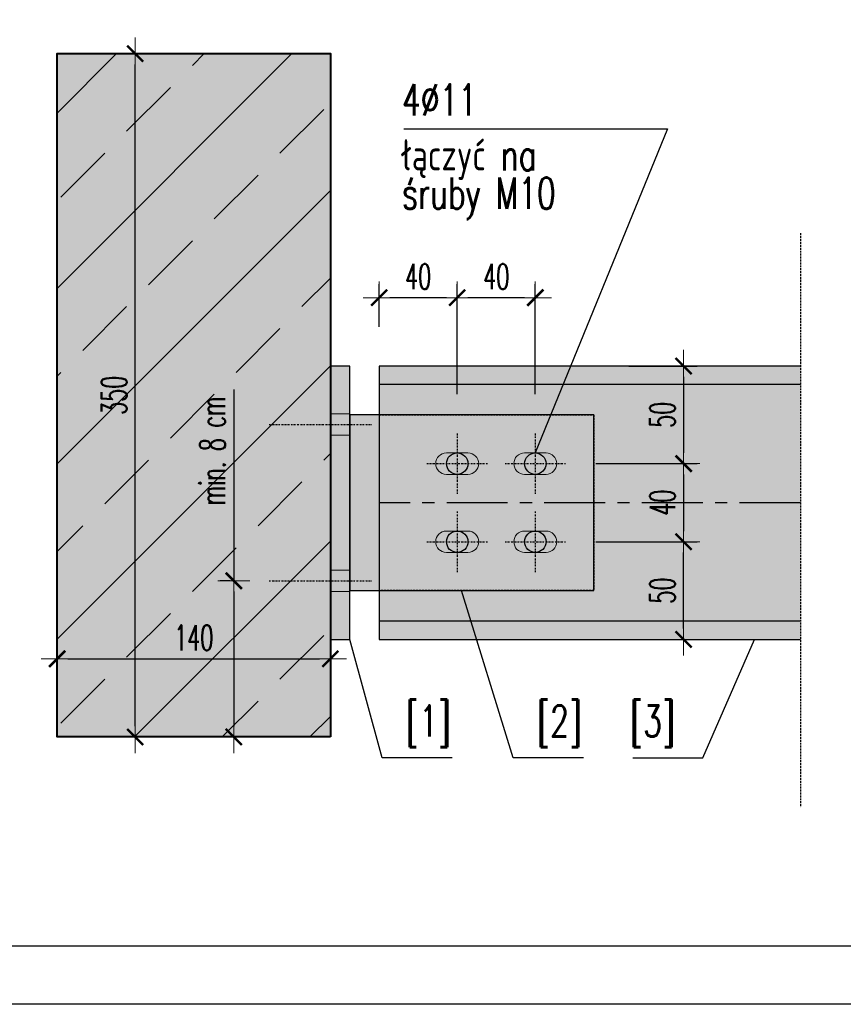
# Model space of a CAD drawing. Extents: x 678233 to 771511, y -128679 to -91169.
# Tile 13 of 62: x 763166 to 763588, y -104387 to -103882. Entities that reach past the tile are written whole.
import ezdxf

# ---------------------------------------------------------------- set-up
doc = ezdxf.new("R2010")
doc.units = 0
for name, pattern in [('CENTER', [2, 1.25, -0.25, 0.25, -0.25]), ('DASHDOT', [1, 0.5, -0.25, 0, -0.25]), ('DASHED', [0.75, 0.5, -0.25])]:
    doc.linetypes.add(name, pattern=pattern)
doc.layers.get('0').update_dxf_attribs({"linetype": 'CONTINUOUS'})
doc.layers.get('Defpoints').update_dxf_attribs({"linetype": 'CONTINUOUS'})
for name, color, linetype in [('K-belki stalowe hach', 204, 'CONTINUOUS'), ('K-hatch', 8, 'CONTINUOUS'), ('K-osie belek', 1, 'CENTER'), ('K-przerywana', 8, 'DASHED'), ('k-stal', 2, 'CONTINUOUS'), ('OPISY', 2, 'CONTINUOUS'), ('OSIE', 1, 'DASHDOT'), ('pomoc_1', 1, 'CONTINUOUS'), ('ramka', 2, 'CONTINUOUS')]:
    doc.layers.add(name, color=color, linetype=linetype)
doc.layers.add('K-wymiary', color=8, linetype='CONTINUOUS', lineweight=13)
doc.layers.add('K-ściany istniejące', color=12, linetype='CONTINUOUS', lineweight=40)
doc.styles.add('ROMANS', font='romans.shx', dxfattribs={"width": 0.6})
doc.dimstyles.new('Copy of DIM-50', dxfattribs={"dimscale": 10, "dimtxt": 1.3, "dimasz": 0.55, "dimexe": 0.7, "dimexo": 2, "dimgap": 0, "dimtad": 0, "dimdec": 1, "dimrnd": 0.5, "dimdsep": 46, "dimtxsty": 'ROMANS', "dimblk1": 'TICK', "dimblk2": 'TICK', "dimsah": 1, "dimcen": 0, "dimdle": 1.5, "dimclrd": 8, "dimclrt": 2, "dimadec": 1, "dimazin": 0, "dimtfac": 0.416667, "dimtdec": 1, "dimtix": 1, "dimtmove": 1, "dimatfit": 3, "dimldrblk": 'TICK', "dimfxl": 1, "dimtvp": 0.833333, "dimtolj": 1, "dimarcsym": 0})

# ---------------------------------------------------------------- blocks, each defined once
blk = doc.blocks.new('_ARCHTICK')
at = {"color": 0, "linetype": 'ByBlock', "const_width": 0.15}
blk.add_lwpolyline([(-0.5, -0.5), (0.5, 0.5)], dxfattribs=at)
blk = doc.blocks.new('TICK')
for p, q in [((0, -1.5), (0, 1.5)), ((-1.5, 0), (1.5, 0))]:
    blk.add_line(p, q)
at = {"xscale": 1.5, "yscale": 1.5, "zscale": 1.5, "rotation": 180}
blk.add_blockref('_ARCHTICK', (0, 0), dxfattribs=at)
blk = doc.blocks.new('*D202')
at = {"layer": 'Defpoints', "color": 0, "transparency": 16777216}
for p in [(763389.9, -104024.59), (763389.9, -104094.09), (763429.9, -104094.09)]:
    blk.add_point(p, dxfattribs=at)
at = {"layer": 'K-wymiary', "color": 0, "lineweight": -2, "transparency": 16777216}
for p, q in [((763389.9, -104074.09), (763389.9, -104017.59)), ((763429.9, -104074.09), (763429.9, -104017.59))]:
    blk.add_line(p, q, dxfattribs=at)
at = {"layer": 'K-wymiary', "color": 8, "lineweight": -2, "transparency": 16777216}
blk.add_line((763424.4, -104024.59), (763395.4, -104024.59), dxfattribs=at)
at = {"layer": 'K-wymiary', "color": 8, "lineweight": -2, "transparency": 16777216, "xscale": 5.5, "yscale": 5.5, "zscale": 5.5, "rotation": 180}
blk.add_blockref('TICK', (763389.9, -104024.59), dxfattribs=at)
at = {"layer": 'K-wymiary', "color": 8, "lineweight": -2, "transparency": 16777216, "xscale": 5.5, "yscale": 5.5, "zscale": 5.5}
blk.add_blockref('TICK', (763429.9, -104024.59), dxfattribs=at)
at = {"layer": 'K-wymiary', "color": 2, "transparency": 16777216, "insert": (763409.9, -104013.75), "char_height": 13, "attachment_point": 5, "style": 'ROMANS'}
blk.add_mtext('\\A1;40', dxfattribs=at)
blk = doc.blocks.new('*D203')
at = {"layer": 'Defpoints', "color": 0, "transparency": 16777216}
for p in [(763349.9, -104024.59), (763349.9, -104059.59), (763389.9, -104094.09)]:
    blk.add_point(p, dxfattribs=at)
at = {"layer": 'K-wymiary', "color": 0, "lineweight": -2, "transparency": 16777216}
for p, q in [((763349.9, -104039.59), (763349.9, -104017.59)), ((763389.9, -104074.09), (763389.9, -104017.59))]:
    blk.add_line(p, q, dxfattribs=at)
at = {"layer": 'K-wymiary', "color": 8, "lineweight": -2, "transparency": 16777216}
blk.add_line((763384.4, -104024.59), (763355.4, -104024.59), dxfattribs=at)
at = {"layer": 'K-wymiary', "color": 8, "lineweight": -2, "transparency": 16777216, "xscale": 5.5, "yscale": 5.5, "zscale": 5.5, "rotation": 180}
blk.add_blockref('TICK', (763349.9, -104024.59), dxfattribs=at)
at = {"layer": 'K-wymiary', "color": 8, "lineweight": -2, "transparency": 16777216, "xscale": 5.5, "yscale": 5.5, "zscale": 5.5}
blk.add_blockref('TICK', (763389.9, -104024.59), dxfattribs=at)
at = {"layer": 'K-wymiary', "color": 2, "transparency": 16777216, "insert": (763369.9, -104013.75), "char_height": 13, "attachment_point": 5, "style": 'ROMANS'}
blk.add_mtext('\\A1;40', dxfattribs=at)
blk = doc.blocks.new('*D168')
at = {"layer": 'Defpoints', "color": 0, "transparency": 16777216}
for p in [(763457.82, -104059.59), (763440.9, -104109.59), (763505.9, -104109.59)]:
    blk.add_point(p, dxfattribs=at)
at = {"layer": 'K-wymiary', "color": 0, "lineweight": -2, "transparency": 16777216}
for p, q in [((763477.82, -104059.59), (763512.9, -104059.59)), ((763460.9, -104109.59), (763512.9, -104109.59))]:
    blk.add_line(p, q, dxfattribs=at)
at = {"layer": 'K-wymiary', "color": 8, "lineweight": -2, "transparency": 16777216}
blk.add_line((763505.9, -104065.09), (763505.9, -104104.09), dxfattribs=at)
at = {"layer": 'K-wymiary', "color": 8, "lineweight": -2, "transparency": 16777216, "xscale": 5.5, "yscale": 5.5, "zscale": 5.5}
for p, rotation in [((763505.9, -104059.59), 90), ((763505.9, -104109.59), 270)]:
    blk.add_blockref('TICK', p, dxfattribs=dict(at, rotation=rotation))
at = {"layer": 'K-wymiary', "color": 2, "transparency": 16777216, "insert": (763495.07, -104084.59), "char_height": 13, "attachment_point": 5, "rotation": 90, "style": 'ROMANS'}
blk.add_mtext('\\A1;50', dxfattribs=at)
blk = doc.blocks.new('*D169')
at = {"layer": 'Defpoints', "color": 0, "transparency": 16777216}
for p in [(763440.9, -104149.6), (763505.9, -104149.6), (763470.9, -104199.59)]:
    blk.add_point(p, dxfattribs=at)
at = {"layer": 'K-wymiary', "color": 0, "lineweight": -2, "transparency": 16777216}
for p, q in [((763460.9, -104149.6), (763512.9, -104149.6)), ((763490.9, -104199.59), (763512.9, -104199.59))]:
    blk.add_line(p, q, dxfattribs=at)
at = {"layer": 'K-wymiary', "color": 8, "lineweight": -2, "transparency": 16777216}
blk.add_line((763505.9, -104194.09), (763505.9, -104155.1), dxfattribs=at)
at = {"layer": 'K-wymiary', "color": 8, "lineweight": -2, "transparency": 16777216, "xscale": 5.5, "yscale": 5.5, "zscale": 5.5}
for p, rotation in [((763505.9, -104149.6), 90), ((763505.9, -104199.59), 270)]:
    blk.add_blockref('TICK', p, dxfattribs=dict(at, rotation=rotation))
at = {"layer": 'K-wymiary', "color": 2, "transparency": 16777216, "insert": (763495.07, -104174.6), "char_height": 13, "attachment_point": 5, "rotation": 90, "style": 'ROMANS'}
blk.add_mtext('\\A1;50', dxfattribs=at)
blk = doc.blocks.new('*D170')
at = {"layer": 'Defpoints', "color": 0, "transparency": 16777216}
for p in [(763440.9, -104109.59), (763440.9, -104149.59), (763505.9, -104149.59)]:
    blk.add_point(p, dxfattribs=at)
at = {"layer": 'K-wymiary', "color": 0, "lineweight": -2, "transparency": 16777216}
for p, q in [((763460.9, -104109.59), (763512.9, -104109.59)), ((763460.9, -104149.59), (763512.9, -104149.59))]:
    blk.add_line(p, q, dxfattribs=at)
at = {"layer": 'K-wymiary', "color": 8, "lineweight": -2, "transparency": 16777216}
blk.add_line((763505.9, -104115.09), (763505.9, -104144.09), dxfattribs=at)
at = {"layer": 'K-wymiary', "color": 8, "lineweight": -2, "transparency": 16777216, "xscale": 5.5, "yscale": 5.5, "zscale": 5.5}
for p, rotation in [((763505.9, -104109.59), 90), ((763505.9, -104149.59), 270)]:
    blk.add_blockref('TICK', p, dxfattribs=dict(at, rotation=rotation))
at = {"layer": 'K-wymiary', "color": 2, "transparency": 16777216, "insert": (763495.07, -104129.59), "char_height": 13, "attachment_point": 5, "rotation": 90, "style": 'ROMANS'}
blk.add_mtext('\\A1;40', dxfattribs=at)
blk = doc.blocks.new('*D171')
at = {"layer": 'Defpoints', "color": 0, "transparency": 16777216}
for p in [(763293.54, -104169.59), (763275.41, -104249.59), (763318.4, -104249.59)]:
    blk.add_point(p, dxfattribs=at)
at = {"layer": 'K-wymiary', "color": 8, "lineweight": -2, "transparency": 16777216}
for p, q in [((763275.41, -104071.69), (763275.41, -104169.59)), ((763275.41, -104175.09), (763275.41, -104244.09))]:
    blk.add_line(p, q, dxfattribs=at)
at = {"layer": 'K-wymiary', "color": 0, "lineweight": -2, "transparency": 16777216}
for p, q in [((763273.54, -104169.59), (763268.41, -104169.59)), ((763298.4, -104249.59), (763268.41, -104249.59))]:
    blk.add_line(p, q, dxfattribs=at)
at = {"layer": 'K-wymiary', "color": 8, "lineweight": -2, "transparency": 16777216, "xscale": 5.5, "yscale": 5.5, "zscale": 5.5}
for p, rotation in [((763275.41, -104169.59), 90), ((763275.41, -104249.59), 270)]:
    blk.add_blockref('TICK', p, dxfattribs=dict(at, rotation=rotation))
at = {"layer": 'K-wymiary', "color": 2, "transparency": 16777216, "insert": (763264.58, -104103.08), "char_height": 13, "attachment_point": 5, "rotation": 90, "style": 'ROMANS'}
blk.add_mtext('\\A1;min. 8 cm', dxfattribs=at)
blk = doc.blocks.new('*D204')
at = {"layer": 'Defpoints', "color": 0, "transparency": 16777216}
for p in [(763324.9, -104209.59), (763184.9, -104249.59), (763324.9, -104249.59)]:
    blk.add_point(p, dxfattribs=at)
at = {"layer": 'K-wymiary', "color": 0, "lineweight": -2, "transparency": 16777216}
for p, q in [((763184.9, -104229.59), (763184.9, -104202.59)), ((763324.9, -104229.59), (763324.9, -104202.59))]:
    blk.add_line(p, q, dxfattribs=at)
at = {"layer": 'K-wymiary', "color": 8, "lineweight": -2, "transparency": 16777216}
blk.add_line((763190.4, -104209.59), (763319.4, -104209.59), dxfattribs=at)
at = {"layer": 'K-wymiary', "color": 8, "lineweight": -2, "transparency": 16777216, "xscale": 5.5, "yscale": 5.5, "zscale": 5.5, "rotation": 180}
blk.add_blockref('TICK', (763184.9, -104209.59), dxfattribs=at)
at = {"layer": 'K-wymiary', "color": 8, "lineweight": -2, "transparency": 16777216, "xscale": 5.5, "yscale": 5.5, "zscale": 5.5}
blk.add_blockref('TICK', (763324.9, -104209.59), dxfattribs=at)
at = {"layer": 'K-wymiary', "color": 2, "transparency": 16777216, "insert": (763254.9, -104198.75), "char_height": 13, "attachment_point": 5, "style": 'ROMANS'}
blk.add_mtext('\\A1;140', dxfattribs=at)
blk = doc.blocks.new('*D205')
at = {"layer": 'Defpoints', "color": 0, "transparency": 16777216}
for p in [(763184.9, -103899.59), (763224.9, -103899.59), (763184.9, -104249.59)]:
    blk.add_point(p, dxfattribs=at)
at = {"layer": 'K-wymiary', "color": 0, "lineweight": -2, "transparency": 16777216}
for p, q in [((763204.9, -103899.59), (763231.9, -103899.59)), ((763204.9, -104249.59), (763231.9, -104249.59))]:
    blk.add_line(p, q, dxfattribs=at)
at = {"layer": 'K-wymiary', "color": 8, "lineweight": -2, "transparency": 16777216}
blk.add_line((763224.9, -104244.09), (763224.9, -103905.09), dxfattribs=at)
at = {"layer": 'K-wymiary', "color": 8, "lineweight": -2, "transparency": 16777216, "xscale": 5.5, "yscale": 5.5, "zscale": 5.5}
for p, rotation in [((763224.9, -103899.59), 90), ((763224.9, -104249.59), 270)]:
    blk.add_blockref('TICK', p, dxfattribs=dict(at, rotation=rotation))
at = {"layer": 'K-wymiary', "color": 2, "transparency": 16777216, "insert": (763214.07, -104074.59), "char_height": 13, "attachment_point": 5, "rotation": 90, "style": 'ROMANS'}
blk.add_mtext('\\A1;350', dxfattribs=at)

msp = doc.modelspace()

# ---------------------------------------------------------------- hatches: boundary and pattern name
at = {"layer": 'K-belki stalowe hach', "linetype": 'ByBlock', "ltscale": 25}
h = msp.add_hatch(color=25, dxfattribs=at)
h.dxf.hatch_style = 1
h.paths.add_polyline_path([(763324.9, -104059.59), (763324.9, -104199.59), (763334.9, -104199.59), (763334.9, -104059.59)])
h = msp.add_hatch(color=256, dxfattribs=at)
h.dxf.hatch_style = 1
h.paths.add_polyline_path([(763349.9, -104059.59), (763349.9, -104199.59), (763565.74, -104199.59), (763565.74, -104059.59)])
at = {"layer": 'K-hatch', "ltscale": 100}
msp.add_hatch(color=254, dxfattribs=at).paths.add_polyline_path([(763324.9, -104249.59), (763324.9, -103899.59), (763184.9, -103899.59), (763184.9, -104249.59)])
h = msp.add_hatch(dxfattribs=at)
h.set_pattern_fill('ANSI33', color=256, scale=10, style=0)
h.set_pattern_definition([(45, (701817.97, -121652.95), (-44.90128, 44.90128), []), (45, (701862.87, -121652.95), (-44.90128, 44.90128), [31.75, -15.875])])
h.paths.add_polyline_path([(763324.9, -104249.59), (763324.9, -103899.59), (763184.9, -103899.59), (763184.9, -104249.59)])
at = {"layer": 'K-hatch'}
h = msp.add_hatch(color=251, dxfattribs=at)
h.dxf.hatch_style = 1
edge = h.paths.add_edge_path(flags=16)
edge.add_arc((763424.4, -104109.59), 5.5, 90, 270)
edge.add_line((763424.4, -104115.09), (763435.4, -104115.09))
edge.add_arc((763435.4, -104109.59), 5.5, 270, 450)
edge.add_line((763435.4, -104104.09), (763424.4, -104104.09))
edge = h.paths.add_edge_path(flags=16)
edge.add_arc((763424.4, -104149.59), 5.5, 90, 270)
edge.add_line((763424.4, -104155.09), (763435.4, -104155.09))
edge.add_arc((763435.4, -104149.59), 5.5, 270, 450)
edge.add_line((763435.4, -104144.09), (763424.4, -104144.09))
edge = h.paths.add_edge_path(flags=16)
edge.add_arc((763384.4, -104149.59), 5.5, 90, 270)
edge.add_line((763384.4, -104155.09), (763395.4, -104155.09))
edge.add_arc((763395.4, -104149.59), 5.5, 270, 450)
edge.add_line((763395.4, -104144.09), (763384.4, -104144.09))
edge = h.paths.add_edge_path(flags=16)
edge.add_arc((763384.4, -104109.59), 5.5, 90, 270)
edge.add_line((763384.4, -104115.09), (763395.4, -104115.09))
edge.add_arc((763395.4, -104109.59), 5.5, 270, 450)
edge.add_line((763395.4, -104104.09), (763384.4, -104104.09))
h.paths.add_polyline_path([(763334.9, -104084.59), (763334.9, -104174.59), (763459.9, -104174.6), (763459.9, -104084.6)])

# ---------------------------------------------------------------- linework, layer by layer
at = {"layer": 'K-osie belek', "ltscale": 25}
msp.add_lwpolyline([(763565.74, -104129.59), (763349.9, -104129.6)], dxfattribs=at)
at = {"layer": 'K-przerywana', "color": 251, "ltscale": 2}
for points in [[(763565.74, -103991.52), (763565.74, -104285.62)], [(763349.9, -104084.59), (763459.9, -104084.6), (763459.89, -104174.6), (763349.91, -104174.59)]]:
    msp.add_lwpolyline(points, dxfattribs=at)
at = {"layer": 'K-przerywana', "ltscale": 2}
msp.add_lwpolyline([(763349.9, -104084.59), (763349.89, -104174.59)], dxfattribs=at)
at = {"layer": 'k-stal'}
for points in [[(763324.9, -104084.59), (763324.9, -104199.59), (763334.9, -104199.59), (763334.9, -104059.59), (763324.9, -104059.59)], [(763565.74, -104059.59), (763349.9, -104059.59), (763349.9, -104199.59), (763565.74, -104199.59)], [(763565.73, -104069.12), (763349.9, -104069.12), (763349.91, -104190.05), (763565.74, -104190.05)], [(763334.9, -104084.59), (763334.9, -104174.59), (763459.9, -104174.6), (763459.9, -104084.6), (763334.9, -104084.59)]]:
    msp.add_lwpolyline(points, dxfattribs=at)
for centre in [(763389.9, -104109.59), (763429.9, -104109.59), (763389.9, -104149.59), (763429.9, -104149.59)]:
    msp.add_circle(centre, 5.5, dxfattribs=at)
at = {"layer": 'K-wymiary', "color": 150}
for points in [[(763324.9, -104084.09), (763334.9, -104084.09), (763334.9, -104095.09), (763324.9, -104095.09)], [(763324.9, -104164.09), (763334.9, -104164.09), (763334.9, -104175.09), (763324.9, -104175.09)]]:
    msp.add_lwpolyline(points, close=True, dxfattribs=at)
for points in [[(763384.4, -104104.09), (763395.4, -104104.09, -1), (763395.4, -104115.09), (763384.4, -104115.09, -1)], [(763424.4, -104104.09), (763435.4, -104104.09, -1), (763435.4, -104115.09), (763424.4, -104115.09, -1)], [(763384.4, -104144.09), (763395.4, -104144.09, -1), (763395.4, -104155.09), (763384.4, -104155.09, -1)], [(763424.4, -104144.09), (763435.4, -104144.09, -1), (763435.4, -104155.09), (763424.4, -104155.09, -1)]]:
    msp.add_lwpolyline(points, format="xyb", close=True, dxfattribs=at)
at = {"layer": 'K-ściany istniejące'}
msp.add_lwpolyline([(763324.9, -104249.59), (763184.9, -104249.59), (763184.9, -103899.59), (763324.9, -103899.59)], close=True, dxfattribs=at)
at = {"layer": 'OSIE', "color": 150, "ltscale": 1.5}
for points in [[(763293.54, -104089.59), (763346.27, -104089.59)], [(763293.54, -104169.59), (763346.27, -104169.59)]]:
    msp.add_lwpolyline(points, dxfattribs=at)
at = {"layer": 'OSIE', "ltscale": 1.5}
for points in [[(763389.9, -104094.09), (763389.9, -104125.09)], [(763429.9, -104094.09), (763429.9, -104125.09)], [(763374.4, -104109.59), (763405.4, -104109.59)], [(763414.4, -104109.59), (763445.4, -104109.59)], [(763389.9, -104134.09), (763389.9, -104165.09)], [(763429.9, -104134.09), (763429.9, -104165.09)], [(763374.4, -104149.59), (763405.4, -104149.59)], [(763414.4, -104149.59), (763445.4, -104149.59)]]:
    msp.add_lwpolyline(points, dxfattribs=at)
at = {"layer": 'pomoc_1'}
for points in [[(763362.5, -103938.15), (763497.71, -103938.15), (763429.9, -104104.09)], [(763454.55, -104260.27), (763418.55, -104260.27), (763392.08, -104174.59)], [(763387.37, -104260.27), (763351.37, -104260.27), (763334.9, -104199.59)], [(763479.81, -104260.27), (763515.81, -104260.27), (763542.29, -104199.59)]]:
    msp.add_lwpolyline(points, dxfattribs=at)
at = {"layer": 'ramka', "color": 1}
msp.add_lwpolyline([(761924.31, -102901.51), (764024.31, -102901.51), (764024.31, -104386.51), (761924.31, -104386.51)], close=True, dxfattribs=at)
at = {"layer": 'ramka', "color": 3}
msp.add_lwpolyline([(761994.31, -104356.51), (763994.31, -104356.51), (763994.31, -102931.51), (761994.31, -102931.51)], close=True, dxfattribs=at)

# ---------------------------------------------------------------- texts
at = {"layer": 'OPISY', "style": 'ROMANS', "width": 0.7}
for s, p in [('4%%C11', (763361.63, -103931.27)), ('łączyć na', (763361.63, -103959.41)), ('śruby M10', (763361.63, -103979.08)), ('[1]', (763363.63, -104249.39)), ('[2]', (763430.8, -104249.39)), ('[3]', (763478.49, -104249.39))]:
    msp.add_text(s, height=16, dxfattribs=at).set_placement(p)

# ---------------------------------------------------------------- dimensions: what is measured, and where the dimension line sits
at = {"layer": 'K-wymiary'}
for base, p1, p2, angle, picture, middle in [((763224.9, -103899.59), (763184.9, -104249.59), (763184.9, -103899.59), 90, '*D205', (763214.07, -104074.59)), ((763505.9, -104109.59), (763457.82, -104059.59), (763440.9, -104109.59), 90, '*D168', (763495.07, -104084.59)), ((763505.9, -104149.59), (763440.9, -104109.59), (763440.9, -104149.59), 90, '*D170', (763495.07, -104129.59)), ((763505.9, -104149.6), (763470.9, -104199.59), (763440.9, -104149.6), 270, '*D169', (763495.07, -104174.6))]:
    dim = msp.add_linear_dim(base=base, p1=p1, p2=p2, angle=angle, dimstyle='Copy of DIM-50', dxfattribs=at)
    dim.commit()
    dim.dimension.update_dxf_attribs({"geometry": picture, "text_midpoint": middle})
for base, p1, p2, picture, middle in [((763349.9, -104024.59), (763389.9, -104094.09), (763349.9, -104059.59), '*D203', (763369.9, -104013.75)), ((763389.9, -104024.59), (763429.9, -104094.09), (763389.9, -104094.09), '*D202', (763409.9, -104013.75)), ((763324.9, -104209.59), (763184.9, -104249.59), (763324.9, -104249.59), '*D204', (763254.9, -104198.75))]:
    dim = msp.add_linear_dim(base=base, p1=p1, p2=p2, dimstyle='Copy of DIM-50', dxfattribs=at)
    dim.commit()
    dim.dimension.update_dxf_attribs({"geometry": picture, "text_midpoint": middle})
dim = msp.add_linear_dim(base=(763275.41, -104249.59), p1=(763293.54, -104169.59), p2=(763318.4, -104249.59), angle=90, text='min. 8 cm', dimstyle='Copy of DIM-50', dxfattribs=at)
dim.commit()
dim.dimension.update_dxf_attribs({"geometry": '*D171', "text_midpoint": (763272.83, -104103.08), "dimtype": 160})

doc.saveas('drawing.dxf')
